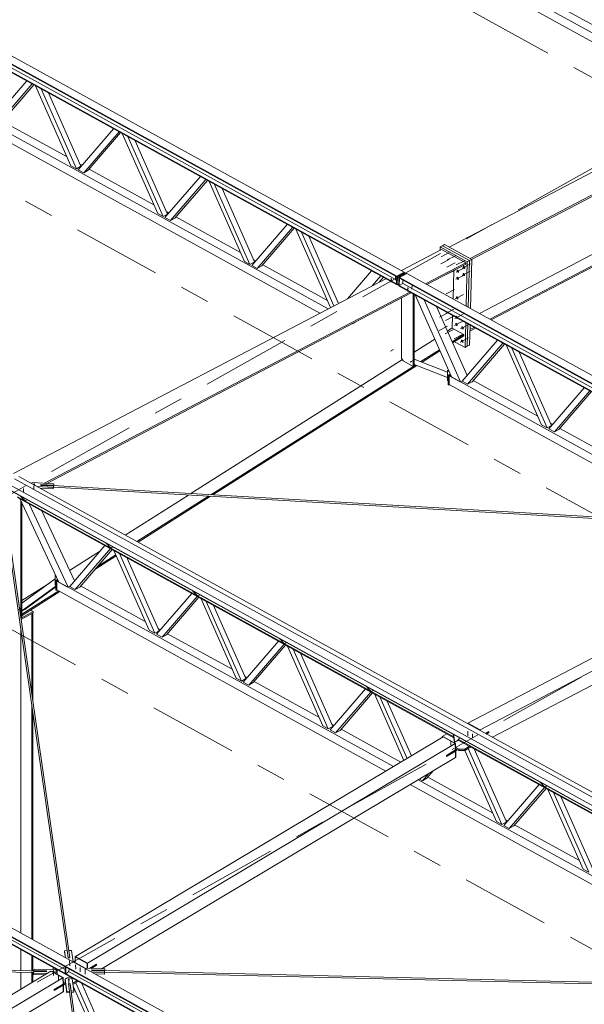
# Model space of a CAD drawing. Header units: millimetres. Extents: x -260 to 160, y -50 to 247.
# Tile 39 of 74: x -5 to 14, y 78 to 112. Entities that reach past the tile are written whole.
import ezdxf

# ---------------------------------------------------------------- set-up
doc = ezdxf.new("R2010")
doc.units = ezdxf.units.MM
for name, pattern in [('XKITLINE00', [0]), ('XKITLINE02', [4, 2, -2]), ('XKITLINE03', [6, 3, -1, 1, -1])]:
    doc.linetypes.add(name, pattern=pattern)
for name, color, linetype, lineweight in [('Element', 2, 'Continuous', 0), ('Spoina', 1, 'Continuous', 0), ('Śruba', 3, 'Continuous', 0)]:
    doc.layers.add(name, color=color, linetype=linetype, lineweight=lineweight)

msp = doc.modelspace()

# ---------------------------------------------------------------- hatches: boundary and pattern name
at = {"layer": 'Śruba'}
for points in [[(9.591, 103.079), (9.594, 103.069), (9.596, 103.059), (9.596, 103.049), (9.595, 103.04), (9.592, 103.033), (9.588, 103.027), (9.582, 103.023), (9.576, 103.021), (9.569, 103.021), (9.561, 103.022), (9.553, 103.026), (9.545, 103.032), (9.538, 103.039), (9.531, 103.048), (9.525, 103.057), (9.52, 103.068), (9.517, 103.078), (9.516, 103.088), (9.515, 103.098), (9.517, 103.107), (9.52, 103.114), (9.524, 103.12), (9.529, 103.124), (9.536, 103.126), (9.543, 103.126), (9.551, 103.125), (9.559, 103.121), (9.567, 103.115), (9.574, 103.108), (9.581, 103.099), (9.587, 103.09)], [(9.8, 103.209), (9.804, 103.198), (9.805, 103.188), (9.806, 103.178), (9.804, 103.17), (9.801, 103.162), (9.797, 103.156), (9.792, 103.152), (9.785, 103.15), (9.778, 103.15), (9.77, 103.152), (9.762, 103.156), (9.754, 103.161), (9.747, 103.168), (9.74, 103.177), (9.734, 103.187), (9.73, 103.197), (9.726, 103.207), (9.725, 103.217), (9.725, 103.227), (9.726, 103.236), (9.729, 103.243), (9.733, 103.249), (9.739, 103.253), (9.745, 103.255), (9.752, 103.256), (9.76, 103.254), (9.768, 103.25), (9.776, 103.244), (9.783, 103.237), (9.79, 103.228), (9.796, 103.219)], [(7.311, 102.789), (7.306, 102.79), (7.302, 102.792), (7.298, 102.793), (7.295, 102.795), (7.293, 102.798), (7.291, 102.8), (7.291, 102.803), (7.292, 102.806), (7.293, 102.808), (7.295, 102.81), (7.299, 102.812), (7.302, 102.814), (7.307, 102.815), (7.311, 102.816), (7.316, 102.816), (7.321, 102.815), (7.326, 102.815), (7.33, 102.813), (7.334, 102.811), (7.337, 102.809), (7.339, 102.807), (7.341, 102.804), (7.341, 102.802), (7.34, 102.799), (7.339, 102.797), (7.337, 102.794), (7.333, 102.792), (7.33, 102.791), (7.325, 102.79), (7.32, 102.789), (7.316, 102.789)], [(9.585, 102.838), (9.588, 102.828), (9.59, 102.818), (9.59, 102.808), (9.589, 102.799), (9.586, 102.792), (9.582, 102.786), (9.576, 102.782), (9.57, 102.78), (9.562, 102.78), (9.554, 102.781), (9.547, 102.785), (9.539, 102.791), (9.531, 102.798), (9.525, 102.807), (9.519, 102.816), (9.514, 102.827), (9.511, 102.837), (9.509, 102.847), (9.509, 102.857), (9.51, 102.866), (9.513, 102.873), (9.518, 102.879), (9.523, 102.883), (9.53, 102.885), (9.537, 102.885), (9.545, 102.884), (9.553, 102.88), (9.56, 102.874), (9.568, 102.867), (9.575, 102.858), (9.58, 102.849)], [(9.794, 102.968), (9.797, 102.957), (9.799, 102.947), (9.799, 102.937), (9.798, 102.929), (9.795, 102.921), (9.791, 102.915), (9.785, 102.911), (9.779, 102.909), (9.771, 102.909), (9.764, 102.911), (9.756, 102.915), (9.748, 102.92), (9.74, 102.927), (9.734, 102.936), (9.728, 102.946), (9.723, 102.956), (9.72, 102.966), (9.718, 102.976), (9.718, 102.986), (9.72, 102.995), (9.722, 103.002), (9.727, 103.008), (9.732, 103.012), (9.739, 103.015), (9.746, 103.015), (9.754, 103.013), (9.762, 103.009), (9.77, 103.003), (9.777, 102.996), (9.784, 102.987), (9.789, 102.978)], [(7.869, 102.482), (7.864, 102.483), (7.86, 102.484), (7.856, 102.486), (7.853, 102.488), (7.851, 102.491), (7.849, 102.493), (7.849, 102.496), (7.85, 102.498), (7.851, 102.501), (7.853, 102.503), (7.857, 102.505), (7.86, 102.507), (7.865, 102.508), (7.869, 102.508), (7.874, 102.508), (7.879, 102.508), (7.884, 102.507), (7.888, 102.506), (7.892, 102.504), (7.895, 102.502), (7.897, 102.5), (7.899, 102.497), (7.899, 102.494), (7.898, 102.492), (7.897, 102.489), (7.895, 102.487), (7.891, 102.485), (7.888, 102.484), (7.883, 102.482), (7.879, 102.482), (7.874, 102.482)], [(9.568, 102.182), (9.571, 102.171), (9.573, 102.161), (9.573, 102.151), (9.572, 102.143), (9.569, 102.135), (9.564, 102.129), (9.559, 102.125), (9.552, 102.123), (9.545, 102.123), (9.537, 102.125), (9.529, 102.129), (9.522, 102.134), (9.514, 102.142), (9.507, 102.15), (9.502, 102.16), (9.497, 102.17), (9.494, 102.18), (9.492, 102.191), (9.492, 102.2), (9.493, 102.209), (9.496, 102.216), (9.5, 102.222), (9.506, 102.226), (9.512, 102.229), (9.52, 102.229), (9.527, 102.227), (9.535, 102.223), (9.543, 102.217), (9.551, 102.21), (9.557, 102.202), (9.563, 102.192)], [(9.551, 101.525), (9.554, 101.515), (9.556, 101.504), (9.556, 101.495), (9.554, 101.486), (9.552, 101.479), (9.547, 101.473), (9.542, 101.469), (9.535, 101.466), (9.528, 101.466), (9.52, 101.468), (9.512, 101.472), (9.504, 101.478), (9.497, 101.485), (9.49, 101.494), (9.484, 101.503), (9.48, 101.513), (9.477, 101.524), (9.475, 101.534), (9.475, 101.544), (9.476, 101.552), (9.479, 101.56), (9.483, 101.566), (9.489, 101.57), (9.495, 101.572), (9.503, 101.572), (9.51, 101.57), (9.518, 101.566), (9.526, 101.561), (9.534, 101.553), (9.54, 101.545), (9.546, 101.535)], [(9.544, 101.284), (9.548, 101.274), (9.549, 101.263), (9.549, 101.254), (9.548, 101.245), (9.545, 101.238), (9.541, 101.232), (9.535, 101.228), (9.529, 101.225), (9.522, 101.225), (9.514, 101.227), (9.506, 101.231), (9.498, 101.237), (9.491, 101.244), (9.484, 101.253), (9.478, 101.262), (9.474, 101.272), (9.47, 101.283), (9.469, 101.293), (9.468, 101.303), (9.47, 101.311), (9.473, 101.319), (9.477, 101.325), (9.482, 101.329), (9.489, 101.331), (9.496, 101.331), (9.504, 101.329), (9.512, 101.325), (9.52, 101.32), (9.527, 101.312), (9.534, 101.304), (9.54, 101.294)], [(9.747, 101.172), (9.75, 101.162), (9.752, 101.152), (9.752, 101.142), (9.751, 101.133), (9.748, 101.126), (9.744, 101.12), (9.738, 101.116), (9.732, 101.114), (9.725, 101.114), (9.717, 101.115), (9.709, 101.119), (9.701, 101.125), (9.694, 101.132), (9.687, 101.141), (9.681, 101.15), (9.677, 101.161), (9.673, 101.171), (9.672, 101.181), (9.671, 101.191), (9.673, 101.2), (9.676, 101.207), (9.68, 101.213), (9.685, 101.217), (9.692, 101.219), (9.699, 101.219), (9.707, 101.218), (9.715, 101.214), (9.723, 101.208), (9.73, 101.201), (9.737, 101.192), (9.743, 101.183)], [(9.735, 100.721), (9.739, 100.71), (9.74, 100.7), (9.741, 100.69), (9.739, 100.682), (9.736, 100.674), (9.732, 100.668), (9.727, 100.664), (9.72, 100.662), (9.713, 100.662), (9.705, 100.664), (9.697, 100.667), (9.689, 100.673), (9.682, 100.68), (9.675, 100.689), (9.669, 100.699), (9.665, 100.709), (9.662, 100.719), (9.66, 100.729), (9.66, 100.739), (9.661, 100.748), (9.664, 100.755), (9.668, 100.761), (9.674, 100.765), (9.68, 100.767), (9.687, 100.768), (9.695, 100.766), (9.703, 100.762), (9.711, 100.756), (9.718, 100.749), (9.725, 100.74), (9.731, 100.731)], [(7.993, 100.034), (7.994, 100.03), (7.995, 100.025), (7.996, 100.021), (7.995, 100.017), (7.994, 100.014), (7.992, 100.011), (7.99, 100.009), (7.987, 100.008), (7.984, 100.008), (7.981, 100.009), (7.977, 100.011), (7.974, 100.013), (7.971, 100.016), (7.968, 100.02), (7.965, 100.024), (7.963, 100.028), (7.961, 100.033), (7.96, 100.037), (7.96, 100.042), (7.961, 100.045), (7.962, 100.049), (7.963, 100.051), (7.966, 100.053), (7.968, 100.054), (7.971, 100.054), (7.975, 100.053), (7.978, 100.052), (7.982, 100.049), (7.985, 100.046), (7.988, 100.043), (7.991, 100.039)], [(-4.712, 95.873), (-4.719, 95.874), (-4.726, 95.876), (-4.732, 95.879), (-4.737, 95.882), (-4.74, 95.886), (-4.742, 95.89), (-4.743, 95.894), (-4.742, 95.898), (-4.74, 95.902), (-4.736, 95.906), (-4.731, 95.909), (-4.725, 95.911), (-4.718, 95.913), (-4.711, 95.914), (-4.703, 95.914), (-4.696, 95.913), (-4.688, 95.912), (-4.682, 95.91), (-4.676, 95.907), (-4.671, 95.904), (-4.667, 95.9), (-4.665, 95.896), (-4.665, 95.892), (-4.665, 95.888), (-4.668, 95.884), (-4.672, 95.88), (-4.676, 95.877), (-4.683, 95.875), (-4.689, 95.873), (-4.697, 95.872), (-4.704, 95.872)], [(-4.058, 79.488), (-4.065, 79.489), (-4.072, 79.491), (-4.078, 79.494), (-4.083, 79.497), (-4.087, 79.501), (-4.089, 79.505), (-4.09, 79.51), (-4.089, 79.514), (-4.087, 79.518), (-4.084, 79.522), (-4.079, 79.526), (-4.073, 79.529), (-4.066, 79.531), (-4.059, 79.533), (-4.051, 79.533), (-4.043, 79.533), (-4.036, 79.532), (-4.029, 79.53), (-4.023, 79.527), (-4.018, 79.524), (-4.015, 79.52), (-4.012, 79.516), (-4.011, 79.512), (-4.012, 79.507), (-4.014, 79.503), (-4.018, 79.499), (-4.022, 79.495), (-4.028, 79.493), (-4.035, 79.49), (-4.042, 79.489), (-4.05, 79.488)], [(-3.54, 79.203), (-3.547, 79.204), (-3.554, 79.206), (-3.56, 79.209), (-3.565, 79.212), (-3.569, 79.216), (-3.571, 79.22), (-3.572, 79.225), (-3.572, 79.229), (-3.569, 79.233), (-3.566, 79.237), (-3.561, 79.241), (-3.555, 79.244), (-3.549, 79.246), (-3.541, 79.248), (-3.534, 79.248), (-3.526, 79.248), (-3.518, 79.247), (-3.512, 79.245), (-3.506, 79.242), (-3.501, 79.239), (-3.497, 79.235), (-3.495, 79.231), (-3.494, 79.227), (-3.494, 79.222), (-3.496, 79.218), (-3.5, 79.214), (-3.505, 79.21), (-3.511, 79.207), (-3.517, 79.205), (-3.525, 79.204), (-3.532, 79.203)]]:
    msp.add_hatch(color=256, dxfattribs=at).paths.add_polyline_path(points, flags=17)

# ---------------------------------------------------------------- linework, layer by layer
at = {"layer": 'Element', "linetype": 'XKITLINE00', "lineweight": 0}
for p, q in [((-7.975, 122.936), (18.161, 108.542)), ((-7.589, 123.021), (18.438, 108.687)), ((-22.845, 119.598), (7.5, 102.886)), ((-22.844, 119.622), (7.501, 102.91)), ((-22.593, 119.754), (7.752, 103.042)), ((7.493, 102.621), (-22.852, 119.333)), ((7.494, 102.645), (-22.851, 119.357)), ((-21.176, 116.023), (4.911, 101.656)), ((-20.789, 116.107), (5.187, 101.801)), ((13.271, 111.812), (15.446, 110.613)), ((-7.576, 111.073), (7.497, 102.771)), ((9.262, 103.886), (20.384, 109.705)), ((-6.138, 108.094), (-4.949, 109.473)), ((-5.954, 107.992), (-4.764, 109.372)), ((-4.711, 109.343), (-5.803, 108.077)), ((-3.464, 106.621), (-4.653, 109.31)), ((-3.279, 106.519), (-4.468, 109.209)), ((-4.22, 109.072), (-3.128, 106.604)), ((9.972, 103.495), (20.676, 109.095)), ((10.016, 103.471), (20.682, 109.051)), ((-5.77, 108.115), (-3.594, 106.916)), ((-3.218, 106.485), (-2.029, 107.865)), ((-3.033, 106.384), (-1.844, 107.763)), ((-1.791, 107.734), (-2.883, 106.468)), ((-0.543, 105.012), (-1.733, 107.702)), ((-0.359, 104.911), (-1.548, 107.6)), ((-1.299, 107.463), (-0.208, 104.995)), ((10.282, 101.648), (20.883, 107.196)), ((-3.161, 106.678), (-3.087, 106.637)), ((10.63, 101.457), (21.083, 106.927)), ((10.674, 101.432), (21.089, 106.883)), ((-3.279, 106.519), (-3.464, 106.621)), ((-3.128, 106.604), (-3.279, 106.519)), ((-3.033, 106.384), (-3.218, 106.485)), ((-2.883, 106.468), (-3.033, 106.384)), ((-2.85, 106.506), (-0.674, 105.308)), ((-0.298, 104.877), (0.892, 106.257)), ((-0.113, 104.776), (1.076, 106.155)), ((1.129, 106.126), (0.038, 104.86)), ((2.377, 103.404), (1.188, 106.094)), ((2.561, 103.303), (1.372, 105.992)), ((1.621, 105.855), (2.712, 103.387)), ((-0.241, 105.069), (-0.167, 105.029)), ((-0.359, 104.911), (-0.543, 105.012)), ((-0.208, 104.995), (-0.359, 104.911)), ((-0.113, 104.776), (-0.298, 104.877)), ((0.038, 104.86), (-0.113, 104.776)), ((0.07, 104.898), (2.246, 103.7)), ((2.623, 103.269), (3.812, 104.648)), ((2.807, 103.167), (3.996, 104.547)), ((4.049, 104.518), (2.958, 103.252)), ((5.275, 101.846), (4.108, 104.485)), ((5.388, 101.906), (4.292, 104.384)), ((5.541, 101.986), (4.541, 104.247)), ((7.658, 103.094), (9.009, 103.801)), ((8.96, 103.891), (8.957, 103.774)), ((9.035, 103.93), (8.96, 103.891)), ((8.96, 103.891), (9.873, 103.388)), ((9.82, 103.354), (9.009, 103.801)), ((9.035, 103.93), (9.11, 103.97)), ((9.035, 103.93), (9.948, 103.427)), ((9.035, 103.93), (9.948, 103.427)), ((9.11, 103.97), (10.024, 103.467)), ((2.561, 103.303), (2.377, 103.404)), ((2.712, 103.387), (2.561, 103.303)), ((2.679, 103.461), (2.753, 103.42)), ((9.834, 101.895), (9.873, 103.388)), ((9.873, 103.388), (9.948, 103.427)), ((9.907, 101.855), (9.948, 103.427)), ((9.907, 101.855), (9.948, 103.427)), ((9.948, 103.427), (10.024, 103.467)), ((9.98, 101.814), (10.024, 103.467)), ((2.807, 103.167), (2.623, 103.269)), ((2.958, 103.252), (2.807, 103.167)), ((2.99, 103.29), (5.166, 102.091)), ((6.653, 103.084), (5.842, 102.144)), ((6.653, 103.084), (6.96, 102.914)), ((6.653, 103.084), (6.653, 103.084)), ((7.752, 103.042), (7.501, 102.91)), ((7.752, 103.033), (7.752, 103.042)), ((8.469, 102.647), (9.82, 103.354)), ((8.514, 102.622), (9.819, 103.306)), ((9.392, 102.138), (9.417, 103.095)), ((9.819, 103.306), (9.82, 103.354)), ((-5.396, 96.262), (7.133, 102.819)), ((6.96, 102.914), (6.668, 102.576)), ((6.905, 102.7), (7.048, 102.866)), ((6.96, 102.914), (6.96, 102.915)), ((7.494, 102.63), (7.501, 102.901)), ((7.5, 102.886), (7.501, 102.901)), ((7.501, 102.901), (7.752, 103.033)), ((7.501, 102.901), (7.501, 102.91)), ((7.521, 102.89), (7.501, 102.901)), ((7.514, 102.619), (7.521, 102.89)), ((7.772, 103.021), (7.521, 102.89)), ((7.565, 102.591), (7.572, 102.862)), ((7.572, 102.862), (7.823, 102.993)), ((7.592, 102.851), (7.572, 102.862)), ((7.585, 102.58), (7.592, 102.851)), ((7.592, 102.86), (7.844, 102.991)), ((7.592, 102.86), (37.938, 86.147)), ((7.592, 102.851), (7.592, 102.86)), ((7.592, 102.836), (7.592, 102.851)), ((7.592, 102.851), (7.592, 102.851)), ((7.592, 102.836), (37.937, 86.123)), ((7.708, 102.772), (7.705, 102.657)), ((7.752, 103.033), (7.772, 103.021)), ((7.771, 102.966), (7.772, 103.021)), ((7.823, 102.993), (7.835, 102.987)), ((7.844, 102.991), (38.189, 86.279)), ((-4.353, 95.936), (7.945, 102.372)), ((7.493, 102.621), (7.494, 102.645)), ((7.502, 102.625), (7.493, 102.621)), ((7.514, 102.619), (7.494, 102.63)), ((7.566, 102.646), (7.514, 102.619)), ((7.565, 102.591), (7.585, 102.58)), ((7.705, 102.657), (7.585, 102.595)), ((37.931, 85.882), (7.585, 102.595)), ((7.585, 102.595), (7.585, 102.571)), ((37.93, 85.858), (7.585, 102.571)), ((7.705, 102.657), (22.752, 94.37)), ((-4.271, 95.931), (7.989, 102.348)), ((7.663, 102.177), (7.663, 100.145)), ((8.054, 99.871), (8.054, 102.312)), ((8.084, 99.888), (8.084, 102.296)), ((9.34, 99.513), (8.119, 102.276)), ((8.426, 102.107), (9.647, 99.344)), ((9.864, 99.565), (8.841, 101.879)), ((9.367, 101.161), (9.378, 101.583)), ((9.204, 101.058), (9.367, 101.161)), ((9.754, 100.943), (9.363, 101.159)), ((9.798, 100.508), (9.819, 101.34)), ((9.873, 100.548), (9.893, 101.3)), ((9.873, 100.548), (9.893, 101.3)), ((9.948, 100.587), (9.966, 101.259)), ((9.961, 101.059), (10.15, 101.158)), ((9.962, 101.107), (10.105, 101.182)), ((8.084, 100.348), (8.777, 100.787)), ((9.363, 100.696), (9.754, 100.943)), ((9.38, 100.659), (9.756, 100.897)), ((9.698, 99.372), (10.887, 100.752)), ((9.756, 100.897), (9.754, 100.943)), ((8.31, 100.029), (8.937, 100.426)), ((8.356, 100.011), (8.953, 100.389)), ((9.447, 100.701), (9.798, 100.508)), ((9.798, 100.508), (9.873, 100.548)), ((9.873, 100.548), (9.948, 100.587)), ((9.882, 99.271), (11.071, 100.65)), ((11.124, 100.621), (10.033, 99.355)), ((12.372, 97.899), (11.183, 100.589)), ((12.556, 97.798), (11.367, 100.487)), ((0.574, 95.592), (7.69, 100.099)), ((7.663, 100.145), (7.714, 100.058)), ((7.714, 100.058), (8.054, 99.871)), ((8.084, 100.117), (9.204, 99.678)), ((8.084, 100.11), (9.204, 99.671)), ((11.616, 100.35), (12.707, 97.882)), ((1.244, 95.553), (8.127, 99.913)), ((1.312, 95.549), (8.174, 99.895)), ((8.054, 99.871), (8.084, 99.888)), ((8.084, 99.93), (9.204, 99.491)), ((9.204, 99.726), (9.234, 99.743)), ((9.26, 99.695), (9.204, 99.726)), ((9.204, 99.726), (9.204, 99.399)), ((9.234, 99.743), (9.24, 99.74)), ((9.204, 99.399), (9.233, 99.383)), ((9.233, 99.573), (9.298, 99.609)), ((9.248, 99.565), (9.233, 99.573)), ((9.233, 99.246), (9.233, 99.573)), ((9.248, 99.565), (9.304, 99.596)), ((9.248, 99.238), (9.248, 99.565)), ((9.309, 99.584), (9.261, 99.557)), ((9.261, 99.557), (9.628, 99.355)), ((9.261, 99.557), (9.261, 99.26)), ((9.647, 99.344), (9.34, 99.513)), ((10.066, 99.393), (12.241, 98.195)), ((9.233, 99.246), (9.248, 99.238)), ((9.248, 99.238), (9.274, 99.253)), ((9.261, 99.26), (17.722, 94.6)), ((9.647, 99.344), (9.698, 99.372)), ((9.647, 99.344), (18.325, 94.565)), ((9.882, 99.271), (9.698, 99.372)), ((10.033, 99.355), (9.882, 99.271)), ((12.618, 97.764), (13.807, 99.144)), ((12.802, 97.662), (13.991, 99.042)), ((14.044, 99.013), (12.953, 97.747)), ((12.556, 97.798), (12.372, 97.899)), ((12.707, 97.882), (12.556, 97.798)), ((12.802, 97.662), (12.618, 97.764)), ((12.675, 97.956), (12.748, 97.916)), ((12.953, 97.747), (12.802, 97.662)), ((12.986, 97.785), (15.162, 96.587)), ((-5.364, 96.083), (24.981, 79.37)), ((-5.364, 96.083), (24.981, 79.37)), ((-5.213, 96.162), (25.132, 79.449)), ((-5.767, 95.851), (24.578, 79.139)), ((-5.766, 95.84), (24.579, 79.127)), ((24.73, 79.229), (-5.616, 95.942)), ((-5.616, 95.941), (24.729, 79.229)), ((-4.802, 95.935), (-4.749, 95.959)), ((-4.749, 95.959), (-4.036, 95.918)), ((-4.054, 95.792), (-4.599, 95.823)), ((-4.501, 95.77), (-4.055, 95.744)), ((-4.47, 95.895), (-4.474, 95.864)), ((-4.472, 95.879), (-4.474, 95.868)), ((-4.474, 95.868), (-4.474, 95.864)), ((-4.474, 95.864), (-4.047, 95.84)), ((-4.471, 95.884), (-4.472, 95.879)), ((-4.471, 95.884), (-4.47, 95.895)), ((-4.471, 95.884), (22.122, 94.345)), ((-4.043, 95.87), (-4.47, 95.895)), ((-4.055, 95.744), (-4.054, 95.792)), ((-4.055, 95.744), (-4.048, 95.791)), ((-4.047, 95.84), (-4.054, 95.792)), ((-4.048, 95.791), (-4.047, 95.84)), ((-4.048, 95.802), (21.687, 94.313)), ((-4.036, 95.918), (-4.043, 95.87)), ((-4.043, 95.859), (-4.043, 95.87)), ((-4.039, 95.859), (-4.038, 95.87)), ((-4.038, 95.87), (-4.036, 95.918)), ((-5.256, 95.482), (9.415, 87.402)), ((-5.255, 95.458), (9.42, 87.376)), ((-3.874, 92.611), (-5.185, 95.42)), ((-5.155, 95.503), (-5.165, 95.509)), ((-5.014, 95.349), (-5.165, 95.509)), ((-5.004, 95.344), (-5.155, 95.503)), ((-1.636, 94.192), (0.492, 95.54)), ((-1.246, 93.977), (1.161, 95.501)), ((-1.205, 93.954), (1.23, 95.497)), ((-3.497, 79.971), (-5.681, 95.164)), ((-5.15, 91.469), (-5.15, 95.344)), ((-5.11, 91.411), (-5.11, 95.257)), ((-5.004, 95.344), (-5.014, 95.349)), ((-4.936, 95.382), (-5.004, 95.344)), ((-3.559, 92.438), (-4.871, 95.246)), ((-3.589, 80.212), (-5.703, 94.917)), ((-3.341, 92.651), (-4.443, 95.011)), ((22.272, 94.351), (9.896, 87.869)), ((10.302, 87.645), (22.678, 94.127)), ((-3.503, 92.463), (-2.316, 93.839)), ((-2.27, 93.914), (-2.28, 93.919)), ((-2.129, 93.76), (-2.28, 93.919)), ((-2.119, 93.754), (-2.27, 93.914)), ((-2.119, 93.754), (-2.129, 93.76)), ((-2.05, 93.793), (-2.119, 93.754)), ((-3.507, 93.007), (-2.465, 93.667)), ((-3.318, 92.361), (-2.132, 93.738)), ((-2.079, 93.709), (-3.167, 92.446)), ((-2.663, 93.032), (-1.935, 93.493)), ((-2.572, 93.136), (-1.951, 93.53)), ((-0.828, 90.99), (-2.015, 93.673)), ((-0.644, 90.888), (-1.83, 93.572)), ((-1.581, 93.435), (-0.493, 90.973)), ((10.718, 87.388), (22.666, 93.645)), ((-3.989, 92.835), (-3.98, 92.84)), ((-3.974, 92.827), (-3.989, 92.835)), ((-3.989, 92.835), (-3.989, 92.508)), ((-5.11, 91.907), (-3.989, 92.72)), ((-5.11, 91.992), (-4.184, 92.578)), ((-5.11, 91.643), (-3.967, 92.472)), ((-5.013, 91.688), (-3.967, 92.447)), ((-3.989, 92.508), (-3.967, 92.496)), ((-3.967, 92.664), (-3.912, 92.694)), ((-3.952, 92.655), (-3.967, 92.664)), ((-3.967, 92.337), (-3.967, 92.664)), ((-3.952, 92.655), (-3.906, 92.681)), ((-3.952, 92.329), (-3.952, 92.655)), ((-3.901, 92.669), (-3.939, 92.648)), ((-3.939, 92.648), (-3.573, 92.446)), ((-3.939, 92.648), (-3.939, 92.351)), ((-3.559, 92.438), (-3.874, 92.611)), ((-3.492, 92.475), (-3.559, 92.438)), ((-3.559, 92.438), (7.395, 86.405)), ((-3.318, 92.361), (-3.503, 92.463)), ((-3.167, 92.446), (-3.318, 92.361)), ((-3.135, 92.484), (-0.959, 91.285)), ((-5.11, 91.529), (-3.872, 92.313)), ((-5.107, 91.483), (-3.832, 92.291)), ((-3.967, 92.337), (-3.952, 92.329)), ((-3.952, 92.329), (-3.926, 92.343)), ((-3.939, 92.351), (7.136, 86.251)), ((-0.582, 90.855), (0.604, 92.231)), ((-0.398, 90.753), (0.788, 92.13)), ((0.651, 92.306), (0.64, 92.311)), ((0.791, 92.152), (0.64, 92.311)), ((0.801, 92.146), (0.651, 92.306)), ((0.801, 92.146), (0.791, 92.152)), ((0.87, 92.185), (0.801, 92.146)), ((0.841, 92.1), (-0.247, 90.838)), ((2.092, 89.382), (0.906, 92.065)), ((2.276, 89.28), (1.09, 91.964)), ((1.339, 91.826), (2.427, 89.365)), ((-5.156, 91.51), (-5.15, 91.507)), ((-5.155, 91.504), (-5.15, 91.507)), ((-5.15, 91.507), (-5.151, 91.479)), ((-5.139, 91.395), (-4.735, 91.621)), ((-5.133, 91.351), (-4.735, 91.574)), ((-5.11, 91.634), (-5.013, 91.688)), ((-5.107, 91.483), (-5.11, 91.529)), ((-5.11, 91.485), (-5.107, 91.483)), ((-4.818, 91.667), (-4.735, 91.621)), ((-4.782, 88.908), (-4.782, 91.548)), ((-4.74, 88.62), (-4.74, 91.571)), ((-4.735, 91.621), (-4.735, 91.574)), ((-5.139, 91.395), (-5.11, 91.411)), ((-5.15, 80.804), (-5.15, 91.072)), ((-0.644, 90.888), (-0.828, 90.99)), ((-0.493, 90.973), (-0.644, 90.888)), ((-0.398, 90.753), (-0.582, 90.855)), ((-0.526, 91.047), (-0.452, 91.006)), ((-0.247, 90.838), (-0.398, 90.753)), ((-0.215, 90.876), (1.961, 89.677)), ((2.338, 89.246), (3.524, 90.623)), ((2.522, 89.145), (3.709, 90.521)), ((3.761, 90.492), (2.673, 89.229)), ((3.571, 90.697), (3.561, 90.703)), ((3.711, 90.543), (3.561, 90.703)), ((3.722, 90.538), (3.571, 90.697)), ((3.722, 90.538), (3.711, 90.543)), ((3.79, 90.576), (3.722, 90.538)), ((5.012, 87.773), (3.826, 90.457)), ((5.197, 87.672), (4.01, 90.355)), ((4.259, 90.218), (5.347, 87.756)), ((2.276, 89.28), (2.092, 89.382)), ((2.427, 89.365), (2.276, 89.28)), ((2.522, 89.145), (2.338, 89.246)), ((2.395, 89.439), (2.468, 89.398)), ((2.673, 89.229), (2.522, 89.145)), ((2.706, 89.267), (4.882, 88.069)), ((5.258, 87.638), (6.444, 89.015)), ((5.442, 87.537), (6.629, 88.913)), ((6.682, 88.884), (5.593, 87.621)), ((6.491, 89.089), (6.481, 89.095)), ((6.632, 88.935), (6.481, 89.095)), ((6.642, 88.93), (6.491, 89.089)), ((6.642, 88.93), (6.632, 88.935)), ((6.71, 88.968), (6.642, 88.93)), ((7.736, 86.609), (6.746, 88.849)), ((-4.782, 80.601), (-4.782, 88.509)), ((7.846, 86.675), (6.93, 88.747)), ((7.995, 86.764), (7.179, 88.61)), ((-18.572, 88.196), (11.773, 71.484)), ((-4.74, 80.578), (-4.74, 88.221)), ((11.522, 71.334), (-18.823, 88.046)), ((11.522, 71.31), (-18.823, 88.023)), ((-18.697, 87.86), (-3.656, 79.577)), ((5.315, 87.83), (5.389, 87.79)), ((9.886, 87.863), (9.896, 87.869)), ((10.292, 87.64), (9.886, 87.863)), ((9.886, 87.846), (9.886, 87.863)), ((9.896, 87.869), (10.302, 87.645)), ((10.302, 87.645), (9.896, 87.869)), ((11.529, 71.076), (-18.816, 87.789)), ((11.529, 71.053), (-18.816, 87.765)), ((5.197, 87.672), (5.012, 87.773)), ((5.347, 87.756), (5.197, 87.672)), ((5.442, 87.537), (5.258, 87.638)), ((5.593, 87.621), (5.442, 87.537)), ((5.626, 87.659), (7.638, 86.551)), ((9.026, 87.411), (9.184, 87.506)), ((9.411, 87.481), (9.401, 87.486)), ((9.401, 87.486), (9.445, 87.23)), ((9.411, 87.481), (9.455, 87.224)), ((10.292, 87.64), (10.302, 87.645)), ((10.292, 87.622), (10.292, 87.64)), ((10.302, 87.617), (10.302, 87.645)), ((10.302, 87.617), (10.302, 87.645)), ((10.598, 87.58), (10.48, 87.519)), ((10.592, 87.547), (10.509, 87.503)), ((10.514, 87.5), (10.597, 87.544)), ((10.593, 87.577), (10.592, 87.547)), ((10.592, 87.547), (10.597, 87.544)), ((10.597, 87.544), (10.598, 87.58)), ((-3.313, 80.012), (9.063, 87.402)), ((-2.907, 79.788), (9.469, 87.178)), ((9.026, 87.379), (9.026, 87.411)), ((9.073, 87.408), (9.063, 87.402)), ((9.469, 87.178), (9.063, 87.402)), ((9.063, 87.402), (9.469, 87.178)), ((9.479, 87.184), (9.073, 87.408)), ((9.445, 87.23), (9.455, 87.224)), ((9.455, 87.224), (9.562, 87.289)), ((9.479, 87.184), (9.469, 87.178)), ((9.475, 86.962), (9.469, 87.178)), ((9.469, 87.178), (9.475, 86.962)), ((9.485, 86.968), (9.479, 87.184)), ((9.562, 87.321), (9.631, 87.36)), ((9.562, 87.321), (24.368, 79.167)), ((9.562, 87.289), (9.562, 87.321)), ((9.562, 87.298), (24.347, 79.155)), ((9.475, 86.962), (9.173, 86.782)), ((9.174, 86.752), (9.536, 86.968)), ((9.476, 86.927), (9.174, 86.746)), ((9.471, 86.929), (9.476, 86.927)), ((9.471, 86.929), (9.476, 86.927)), ((9.475, 86.962), (9.485, 86.968)), ((9.476, 86.927), (9.486, 86.933)), ((9.476, 86.927), (9.481, 86.71)), ((9.476, 86.927), (9.481, 86.71)), ((9.481, 86.935), (9.486, 86.933)), ((9.585, 86.988), (9.483, 87.044)), ((9.484, 86.997), (9.586, 86.941)), ((9.485, 86.973), (9.505, 86.985)), ((9.486, 86.933), (9.491, 86.716)), ((9.787, 86.992), (9.585, 86.988)), ((9.586, 86.941), (9.585, 86.988)), ((9.788, 86.945), (9.586, 86.941)), ((9.945, 87.086), (9.787, 86.992)), ((9.788, 86.945), (9.787, 86.992)), ((9.987, 87.064), (9.788, 86.945)), ((10.853, 84.557), (9.795, 86.949)), ((11.037, 84.455), (9.905, 87.015)), ((10.099, 87.002), (11.188, 84.54)), ((9.481, 86.71), (-2.416, 79.606)), ((9.173, 86.782), (9.174, 86.746)), ((9.481, 86.71), (9.491, 86.716)), ((8.362, 85.928), (8.564, 86.162)), ((8.725, 86.258), (8.513, 86.013)), ((8.215, 85.954), (20.861, 78.989)), ((8.263, 85.983), (8.362, 85.928)), ((8.513, 86.013), (8.362, 85.928)), ((8.546, 86.051), (10.722, 84.852)), ((12.331, 85.872), (12.321, 85.878)), ((12.472, 85.719), (12.321, 85.878)), ((12.482, 85.713), (12.331, 85.872)), ((7.956, 85.799), (20.298, 79.002)), ((11.098, 84.422), (12.285, 85.798)), ((11.283, 84.32), (12.469, 85.696)), ((12.522, 85.667), (11.433, 84.405)), ((12.482, 85.713), (12.472, 85.719)), ((12.551, 85.752), (12.482, 85.713)), ((13.773, 82.949), (12.586, 85.632)), ((13.957, 82.847), (12.771, 85.53)), ((13.019, 85.393), (14.108, 82.932)), ((11.037, 84.455), (10.853, 84.557)), ((11.188, 84.54), (11.037, 84.455)), ((11.155, 84.614), (11.229, 84.573)), ((11.283, 84.32), (11.098, 84.422)), ((11.433, 84.405), (11.283, 84.32)), ((11.466, 84.443), (13.642, 83.244)), ((13.957, 82.847), (13.773, 82.949)), ((-5.15, 79.539), (-5.15, 80.239)), ((-3.675, 80.206), (-3.586, 80.212)), ((-3.674, 80.159), (-3.675, 80.206)), ((-3.642, 79.973), (-3.675, 80.206)), ((-3.586, 80.212), (-3.551, 79.967)), ((-3.529, 80.215), (-3.441, 80.221)), ((-3.529, 80.192), (-3.529, 80.215)), ((-3.494, 79.971), (-3.529, 80.215)), ((-3.441, 80.221), (-3.385, 79.832)), ((-31.075, 80.098), (-4.282, 79.521)), ((-30.649, 80.032), (-4.716, 79.473)), ((-4.782, 79.531), (-4.782, 80.036)), ((-4.74, 79.53), (-4.74, 80.013)), ((-3.648, 79.977), (-3.674, 80.159)), ((-3.551, 79.967), (-3.522, 79.969)), ((-3.522, 79.969), (-3.494, 79.971)), ((-3.522, 79.969), (-3.522, 79.969)), ((-3.522, 79.969), (-3.522, 79.969)), ((-3.386, 79.845), (-2.978, 79.62)), ((-3.323, 80.006), (-3.313, 80.012)), ((-2.917, 79.782), (-3.323, 80.006)), ((-3.318, 79.807), (-3.323, 80.006)), ((-3.313, 80.012), (-2.907, 79.788)), ((-2.907, 79.788), (-3.313, 80.012)), ((-16.513, 72.129), (-4.137, 79.519)), ((-4.708, 79.541), (-4.701, 79.593)), ((-4.707, 79.53), (-4.708, 79.541)), ((-4.28, 79.532), (-4.708, 79.541)), ((-4.701, 79.593), (-3.989, 79.577)), ((-4.284, 79.499), (-4.28, 79.532)), ((-4.127, 79.525), (-4.137, 79.519)), ((-3.731, 79.296), (-4.137, 79.519)), ((-4.137, 79.519), (-3.731, 79.296)), ((-3.721, 79.302), (-4.127, 79.525)), ((-4.09, 79.579), (-4.024, 79.619)), ((-3.989, 79.577), (-3.923, 79.535)), ((-3.923, 79.535), (-3.929, 79.481)), ((-3.921, 79.488), (-3.923, 79.535)), ((-3.653, 79.44), (-3.659, 79.671)), ((-3.639, 79.66), (-3.633, 79.429)), ((-3.565, 79.47), (-3.516, 79.558)), ((-3.541, 79.513), (11.525, 71.215)), ((-3.516, 79.558), (-3.517, 79.593)), ((-3.001, 79.62), (-2.32, 79.604)), ((-2.917, 79.782), (-2.907, 79.788)), ((-2.913, 79.618), (-2.917, 79.782)), ((-2.902, 79.618), (-2.907, 79.788)), ((-2.902, 79.618), (-2.907, 79.788)), ((-2.6, 79.752), (-2.827, 79.616)), ((-2.604, 79.719), (-2.779, 79.615)), ((-2.769, 79.615), (-2.599, 79.717)), ((-2.758, 79.53), (-2.756, 79.547)), ((-2.758, 79.53), (-2.33, 79.52)), ((-2.756, 79.547), (-2.757, 79.536)), ((-2.757, 79.536), (-2.757, 79.53)), ((-2.756, 79.547), (-2.754, 79.563)), ((-2.754, 79.552), (-2.756, 79.547)), ((-2.753, 79.552), (-2.754, 79.563)), ((-2.326, 79.553), (-2.754, 79.563)), ((-2.754, 79.552), (23.838, 78.918)), ((-2.605, 79.749), (-2.604, 79.719)), ((-2.604, 79.719), (-2.599, 79.717)), ((-2.599, 79.717), (-2.6, 79.752)), ((-2.33, 79.52), (-2.337, 79.469)), ((-2.329, 79.473), (-2.33, 79.52)), ((-2.32, 79.604), (-2.326, 79.553)), ((-2.326, 79.541), (-2.326, 79.553)), ((-2.318, 79.557), (-2.32, 79.604)), ((-2.32, 79.541), (-2.318, 79.557)), ((-3.731, 79.296), (-16.107, 71.906)), ((-5.15, 78.914), (-5.15, 79.482)), ((-4.782, 79.134), (-4.782, 79.474)), ((-4.74, 79.159), (-4.74, 79.473)), ((-4.718, 79.457), (-4.712, 79.508)), ((-4.716, 79.41), (-4.718, 79.457)), ((-4.258, 79.447), (-4.718, 79.457)), ((-4.333, 79.402), (-4.716, 79.41)), ((-4.712, 79.508), (-4.284, 79.499)), ((-3.929, 79.481), (-3.99, 79.45)), ((-3.946, 79.425), (-3.928, 79.435)), ((-3.928, 79.435), (-3.929, 79.481)), ((-3.928, 79.435), (-3.921, 79.488)), ((-3.721, 79.302), (-3.731, 79.296)), ((-3.726, 79.079), (-3.731, 79.296)), ((-3.731, 79.296), (-3.726, 79.079)), ((-3.716, 79.085), (-3.721, 79.302)), ((-3.655, 79.249), (-3.589, 79.294)), ((-3.653, 79.202), (-3.655, 79.249)), ((-3.599, 78.841), (-3.655, 79.249)), ((-3.653, 79.44), (-3.633, 79.429)), ((-3.653, 79.202), (-3.598, 78.794)), ((-3.633, 79.429), (-3.565, 79.47)), ((-3.589, 79.294), (-3.496, 79.3)), ((-3.496, 79.3), (-3.42, 79.264)), ((-3.42, 79.264), (-3.364, 78.856)), ((-3.4, 79.118), (-3.263, 79.2)), ((-2.337, 79.469), (-2.743, 79.478)), ((-2.654, 79.43), (-2.336, 79.422)), ((-2.336, 79.422), (-2.337, 79.469)), ((-2.336, 79.422), (-2.329, 79.473)), ((-2.329, 79.485), (23.404, 78.871)), ((-3.726, 79.079), (-4.027, 78.899)), ((-4.027, 78.899), (-4.026, 78.864)), ((-4.026, 78.87), (-3.664, 79.086)), ((-4.026, 78.864), (-3.725, 79.044)), ((-3.73, 79.047), (-3.725, 79.044)), ((-3.73, 79.047), (-3.725, 79.044)), ((-3.726, 79.079), (-3.716, 79.085)), ((-3.725, 79.044), (-3.715, 79.05)), ((-3.725, 79.044), (-3.719, 78.828)), ((-3.725, 79.044), (-3.719, 78.828)), ((-3.72, 79.053), (-3.715, 79.05)), ((-3.718, 79.161), (-3.642, 79.12)), ((-3.716, 79.115), (-3.635, 79.07)), ((-3.716, 79.091), (-3.695, 79.103)), ((-3.715, 79.05), (-3.709, 78.834)), ((-3.486, 79.095), (-3.543, 79.091)), ((-3.543, 79.091), (-3.51, 78.847)), ((-3.539, 79.08), (-3.541, 79.074)), ((-3.528, 79.089), (-3.539, 79.08)), ((-3.514, 79.093), (-3.528, 79.089)), ((-3.5, 79.09), (-3.514, 79.093)), ((-3.49, 79.082), (-3.5, 79.09)), ((-3.486, 79.071), (-3.49, 79.082)), ((-3.486, 79.071), (-3.486, 79.095)), ((-3.453, 78.85), (-3.486, 79.095)), ((-1.401, 63.768), (-3.486, 79.071)), ((-3.364, 78.856), (-3.453, 78.85)), ((-3.452, 78.826), (-3.453, 78.85)), ((-3.394, 79.074), (-3.221, 79.177)), ((-2.348, 76.67), (-3.386, 79.018)), ((-3.363, 78.809), (-3.364, 78.856)), ((-2.164, 76.569), (-3.297, 79.132)), ((-3.099, 79.109), (-2.013, 76.653)), ((-3.719, 78.828), (-15.884, 71.564)), ((-3.719, 78.828), (-3.709, 78.834)), ((-3.51, 78.847), (-3.599, 78.841)), ((-3.598, 78.794), (-3.599, 78.841)), ((-3.598, 78.794), (-3.509, 78.8)), ((-3.509, 78.8), (-3.51, 78.847)), ((-1.491, 64.009), (-3.509, 78.824)), ((-3.449, 78.804), (-3.363, 78.809))]:
    msp.add_line(p, q, dxfattribs=at)
at = {"layer": 'Spoina', "linetype": 'XKITLINE03', "lineweight": 0}
for p, q in [((-142.455, 195.8), (115.24, 53.875)), ((-155.656, 188.402), (102.04, 46.478)), ((-168.856, 181.004), (88.84, 39.08)), ((-98.328, 43.536), (26.383, 113.43)), ((-83.109, 35.155), (41.602, 105.048))]:
    msp.add_line(p, q, dxfattribs=at)
at = {"layer": 'Śruba', "linetype": 'XKITLINE02', "lineweight": 0}
for p, q in [((8.992, 103.561), (9.268, 103.706)), ((8.986, 103.32), (9.262, 103.465)), ((9.195, 103.449), (9.471, 103.594)), ((9.499, 103.282), (9.776, 103.426)), ((9.182, 102.967), (9.459, 103.112)), ((9.189, 103.208), (9.465, 103.353)), ((7.454, 102.772), (7.458, 102.908)), ((8.012, 102.465), (8.016, 102.6)), ((9.165, 102.311), (9.442, 102.455)), ((9.148, 101.654), (9.424, 101.799)), ((8.939, 101.525), (9.215, 101.669)), ((9.142, 101.413), (9.418, 101.558)), ((6.007, 101.296), (6.095, 101.345)), ((8.927, 101.073), (9.203, 101.218)), ((9.13, 100.961), (9.406, 101.106)), ((9.434, 100.794), (9.711, 100.938)), ((7.388, 100.434), (7.288, 100.377)), ((9.243, 99.514), (9.331, 99.563)), ((-5.058, 95.628), (-5.054, 95.763)), ((-3.952, 92.622), (-3.876, 92.664)), ((9.893, 87.442), (9.896, 87.593)), ((10.045, 87.358), (10.049, 87.509)), ((9.321, 87.122), (9.317, 87.268)), ((9.473, 87.038), (9.469, 87.184)), ((-3.505, 79.878), (-3.5, 79.702)), ((-3.302, 79.585), (-3.305, 79.731)), ((-3.149, 79.501), (-3.153, 79.647)), ((-2.988, 79.593), (-2.983, 79.418)), ((-3.88, 79.239), (-3.884, 79.386)), ((-3.727, 79.156), (-3.731, 79.302))]:
    msp.add_line(p, q, dxfattribs=at)
at = {"layer": 'Śruba', "linetype": 'XKITLINE00', "lineweight": 0}
for p, q in [((9.493, 103.041), (9.769, 103.185)), ((9.696, 102.929), (9.972, 103.074)), ((9.702, 103.17), (9.979, 103.315)), ((7.313, 102.698), (7.317, 102.834)), ((9.487, 102.8), (9.763, 102.944)), ((7.871, 102.391), (7.875, 102.527)), ((9.47, 102.143), (9.746, 102.288)), ((9.446, 101.245), (9.723, 101.39)), ((9.452, 101.486), (9.729, 101.631)), ((9.649, 101.134), (9.925, 101.278)), ((9.637, 100.682), (9.914, 100.826)), ((8.048, 100.07), (7.947, 100.014)), ((-4.703, 95.935), (-4.708, 95.754)), ((-5.152, 91.739), (-5.252, 91.682)), ((-4.052, 79.551), (-4.047, 79.376)), ((-3.534, 79.266), (-3.529, 79.091))]:
    msp.add_line(p, q, dxfattribs=at)

doc.saveas('drawing.dxf')
